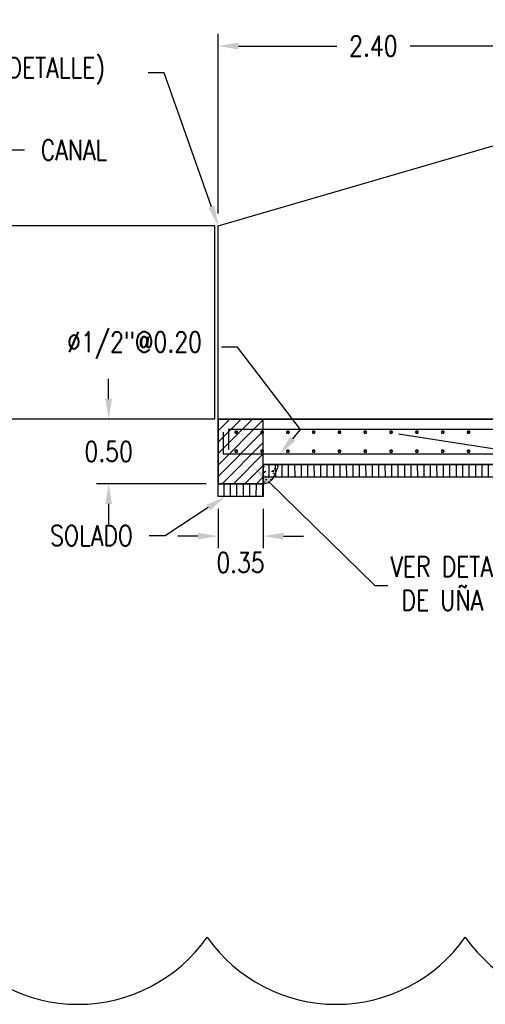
# Model space of a CAD drawing. Header units: metres. Extents: x 725561 to 725799, y 9150913 to 9151110.
# Tile 28 of 36: x 725601.12 to 725604.72, y 9151005.23 to 9151012.86. Entities that reach past the tile are written whole.
import ezdxf
from ezdxf import colors
from ezdxf.entities.mleader import LeaderData, LeaderLine
from ezdxf.math import Vec2, Vec3

# ---------------------------------------------------------------- set-up
doc = ezdxf.new("R2010")
doc.units = ezdxf.units.M
doc.layers.add('_Esctructura', color=1, linetype='Continuous', lineweight=30)
doc.layers.add('punto 01', color=4, linetype='Continuous', lineweight=5)
for name, color, linetype in [('Layer1 (.05)', 8, 'Continuous'), ('Layer2 (.10)', 1, 'Continuous'), ('Layer3 (.10)', 3, 'Continuous'), ('Layer4 (.15)', 2, 'Continuous')]:
    doc.layers.add(name, color=color, linetype=linetype)
doc.styles.add('AIR-Simplex.(0.80)', font='simplex.shx', dxfattribs={"width": 0.8})
doc.dimstyles.new('AIR-125 (A3)_HORIZ', dxfattribs={"dimscale": 0.125, "dimtxt": 1.25, "dimasz": 1.25, "dimexe": 0.75, "dimexo": 0.75, "dimgap": 0.75, "dimtad": 0, "dimtih": 1, "dimtoh": 1, "dimzin": 1, "dimdsep": 46, "dimtxsty": 'AIR-Simplex.(0.80)', "dimcen": 0.75, "dimdle": 1.5, "dimclrd": 1, "dimclre": 1, "dimclrt": 7, "dimadec": 0, "dimazin": 0, "dimtfac": 1, "dimtofl": 0, "dimtmove": 2, "dimatfit": 3, "dimfxl": 1.5, "dimtolj": 1, "dimtzin": 1, "dimarcsym": 0})
pattern_1 = [(90, (0, 0), (-0.05, 0), [])]

# ---------------------------------------------------------------- blocks, each defined once
blk = doc.blocks.new('*D956')
at = {"layer": 'Defpoints', "color": 0, "transparency": 16777216}
for p in [(725602.6547, 9151012.6577), (725605.0596, 9151011.965), (725602.6547, 9151011.265)]:
    blk.add_point(p, dxfattribs=at)
at = {"layer": 'Layer3 (.10)', "color": 1, "lineweight": -2, "transparency": 16777216}
for p, q in [((725602.6547, 9151011.3588), (725602.6547, 9151012.7514)), ((725605.0596, 9151012.0588), (725605.0596, 9151012.7514)), ((725602.8109, 9151012.6577), (725603.5729, 9151012.6577)), ((725604.9034, 9151012.6577), (725604.1414, 9151012.6577))]:
    blk.add_line(p, q, dxfattribs=at)
at = {"layer": 'Layer3 (.10)', "color": 1, "transparency": 16777216}
for points in [[(725602.8109, 9151012.6837), (725602.8109, 9151012.6316), (725602.6547, 9151012.6577)], [(725604.9034, 9151012.6837), (725604.9034, 9151012.6316), (725605.0596, 9151012.6577)]]:
    blk.add_solid(points, dxfattribs=at)
at = {"layer": 'Layer3 (.10)', "color": 7, "transparency": 16777216, "insert": (725603.8571, 9151012.6577), "char_height": 0.15625, "attachment_point": 5, "style": 'AIR-Simplex.(0.80)'}
blk.add_mtext('\\A1;2.40', dxfattribs=at)
blk = doc.blocks.new('*D959')
at = {"layer": 'Defpoints', "color": 0, "transparency": 16777216}
for p in [(725602.6547, 9151009.765), (725601.806, 9151009.265), (725602.6544, 9151009.265)]:
    blk.add_point(p, dxfattribs=at)
at = {"layer": 'Layer3 (.10)', "color": 1, "lineweight": -2, "transparency": 16777216}
for p, q in [((725601.806, 9151009.9213), (725601.806, 9151010.0775)), ((725602.5609, 9151009.765), (725601.7122, 9151009.765)), ((725602.5606, 9151009.265), (725601.7122, 9151009.265)), ((725601.806, 9151009.1088), (725601.806, 9151008.9525))]:
    blk.add_line(p, q, dxfattribs=at)
at = {"layer": 'Layer3 (.10)', "color": 1, "transparency": 16777216}
for points in [[(725601.7799, 9151009.9213), (725601.832, 9151009.9213), (725601.806, 9151009.765)], [(725601.7799, 9151009.1088), (725601.832, 9151009.1088), (725601.806, 9151009.265)]]:
    blk.add_solid(points, dxfattribs=at)
at = {"layer": 'Layer3 (.10)', "color": 7, "transparency": 16777216, "insert": (725601.806, 9151009.515), "char_height": 0.15625, "attachment_point": 5, "style": 'AIR-Simplex.(0.80)'}
blk.add_mtext('\\A1;0.50', dxfattribs=at)
blk = doc.blocks.new('*D937')
at = {"layer": 'Defpoints', "color": 0, "transparency": 16777216}
for p in [(725602.6544, 9151009.165), (725603.0044, 9151009.165), (725602.6544, 9151008.8591)]:
    blk.add_point(p, dxfattribs=at)
at = {"layer": 'Layer3 (.10)', "color": 1, "lineweight": -2, "transparency": 16777216}
for p, q in [((725602.6544, 9151009.0713), (725602.6544, 9151008.7653)), ((725603.0044, 9151009.0713), (725603.0044, 9151008.7653)), ((725602.4981, 9151008.8591), (725602.3419, 9151008.8591)), ((725603.1606, 9151008.8591), (725603.3169, 9151008.8591))]:
    blk.add_line(p, q, dxfattribs=at)
at = {"layer": 'Layer3 (.10)', "color": 1, "transparency": 16777216}
for points in [[(725602.4981, 9151008.8851), (725602.4981, 9151008.833), (725602.6544, 9151008.8591)], [(725603.1606, 9151008.8851), (725603.1606, 9151008.833), (725603.0044, 9151008.8591)]]:
    blk.add_solid(points, dxfattribs=at)
at = {"layer": 'Layer3 (.10)', "color": 7, "transparency": 16777216, "insert": (725602.8278, 9151008.6543), "char_height": 0.15625, "attachment_point": 5, "style": 'AIR-Simplex.(0.80)'}
blk.add_mtext('\\A1;0.35', dxfattribs=at)

msp = doc.modelspace()

# ---------------------------------------------------------------- hatches: boundary and pattern name
at = {"ltscale": 0.1}
h = msp.add_hatch(dxfattribs=at)
h.set_pattern_fill('ANSI31', color=8, scale=0.5)
h.set_pattern_definition([(45, (-16770.48558, 76238.452675), (-0.04419417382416, 0.04419417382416), [])])
h.paths.add_polyline_path([(725603.0044, 9151009.265), (725603.0044, 9151009.765), (725602.6547, 9151009.765), (725602.6544, 9151009.265)])
at = {"layer": 'Layer1 (.05)'}
h = msp.add_hatch(dxfattribs=at)
h.set_pattern_fill('ANSI31', color=256, scale=0.4, angle=45)
h.set_pattern_definition(pattern_1)
h.paths.add_polyline_path([(725611.1642, 9151008.3557), (725605.0247, 9151009.315), (725603.0044, 9151009.315), (725603.0044, 9151009.415), (725605.0324, 9151009.415), (725611.0443, 9151008.4757)])
h = msp.add_hatch(dxfattribs=at)
h.set_pattern_fill('ANSI31', color=256, scale=0.4, angle=45)
h.set_pattern_definition(pattern_1)
h.paths.add_polyline_path([(725602.6544, 9151009.265), (725603.0044, 9151009.265), (725603.0044, 9151009.165), (725602.6544, 9151009.165)])
at = {"layer": 'Layer2 (.10)'}
h = msp.add_hatch(dxfattribs=at)
h.set_pattern_fill('AR-SAND', color=256, scale=0.04, angle=45)
h.set_pattern_definition([(82.5, (0, 0), (-0.0562805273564, 0.05271708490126), [0, -0.0608, 0, -0.068, 0, -0.065]), (52.5, (0, 0), (-0.0297655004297, 0.1298791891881), [0, -0.0328, 0, -0.0548, 0, -0.021]), (12.5, (-0.03479, -0.03479), (0.0879211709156, 0.0882412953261), [0, -0.02, 0, -0.072, 0, -0.094]), (2.5, (-0.03479, -0.03479), (0.0602016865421, 0.1098505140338), [0, -0.01, 0, -0.0472, 0, -0.054])])
h.paths.add_polyline_path([(725603.0044, 9151009.265), (725603.0469, 9151009.2757), (725603.0782, 9151009.3041), (725603.0966, 9151009.3416), (725603.1175, 9151009.3896), (725603.1221, 9151009.415), (725603.0044, 9151009.415)])

# ---------------------------------------------------------------- linework, layer by layer
at = {"layer": '_Esctructura'}
for p, q in [((725602.6294, 9151011.265), (725592.8459, 9151011.265)), ((725602.6294, 9151009.765), (725592.8459, 9151009.765))]:
    msp.add_line(p, q, dxfattribs=at)
msp.add_lwpolyline([(725611.4596, 9151011.965), (725611.4596, 9151008.765), (725605.0596, 9151009.765), (725602.6544, 9151009.765), (725602.6544, 9151011.265), (725605.0596, 9151011.965), (725607.1596, 9151011.965), (725607.1596, 9151011.265), (725609.6596, 9151011.265), (725609.6596, 9151011.965)], close=True, dxfattribs=at)
msp.add_lwpolyline([(725602.6294, 9151009.765), (725602.6294, 9151011.265)], dxfattribs=at)
at = {"layer": 'Layer1 (.05)'}
for points in [[(725611.8096, 9151011.965), (725611.8096, 9151008.2104), (725611.3096, 9151008.2104), (725611.0443, 9151008.4757), (725605.0324, 9151009.415), (725603.0044, 9151009.415), (725603.0044, 9151009.265), (725602.6544, 9151009.265), (725602.6544, 9151009.765), (725605.0596, 9151009.765), (725611.4596, 9151008.765), (725611.4596, 9151011.965)], [(725611.1642, 9151008.3557), (725605.0247, 9151009.315), (725603.0044, 9151009.315), (725603.0044, 9151009.415), (725605.0324, 9151009.415), (725611.0443, 9151008.4757)], [(725602.6544, 9151009.265), (725603.0044, 9151009.265), (725603.0044, 9151009.165), (725602.6544, 9151009.165)]]:
    msp.add_lwpolyline(points, close=True, dxfattribs=at)
at = {"layer": 'Layer1 (.05)', "linetype": 'Continuous'}
msp.add_lwpolyline([(725603.0044, 9151009.265), (725603.0044, 9151009.765), (725602.6547, 9151009.765), (725602.6544, 9151009.265)], close=True, dxfattribs=at)
at = {"layer": 'Layer2 (.10)', "color": 1, "ltscale": 0.1, "flags": 128}
msp.add_lwpolyline([(725603.0044, 9151009.265), (725603.0469, 9151009.2757), (725603.0782, 9151009.3041), (725603.0966, 9151009.3416), (725603.1175, 9151009.3896), (725603.1221, 9151009.415), (725603.0044, 9151009.415)], close=True, dxfattribs=at)
at = {"layer": 'Layer3 (.10)', "linetype": 'Continuous'}
for p, q in [((725605.0534, 9151009.685), (725602.7347, 9151009.685)), ((725602.7347, 9151009.685), (725602.7347, 9151009.5302)), ((725611.7396, 9151008.448), (725604.0506, 9151009.6494))]:
    msp.add_line(p, q, dxfattribs=at)
msp.add_lwpolyline([(725606.0386, 9151009.495), (725602.6947, 9151009.495), (725602.6947, 9151009.6651)], dxfattribs=at)
at = {"layer": 'Layer4 (.15)'}
msp.add_lwpolyline([(725600.5691, 9151005.7505, 0.520567), (725602.5691, 9151005.7505, 0.520567), (725604.5691, 9151005.7505, 0.520567), (725606.5691, 9151005.7505, 0.520567), (725608.5691, 9151005.7505, 0.520567), (725610.5691, 9151005.7505, 0.520567), (725612.5691, 9151005.7505, 0.520567), (725614.5691, 9151005.7505, 0.520567), (725616.5691, 9151005.7505, 0.520567), (725616.6801, 9151007.6395, 0.520567), (725616.6801, 9151009.6395, 0.520567), (725616.6801, 9151011.6395, 0.520567), (725616.6801, 9151013.6395, 0.520567), (725616.6801, 9151015.6395, 0.520567), (725615.3502, 9151016.3095, 0.520567), (725613.3502, 9151016.3095, 0.520567), (725611.3502, 9151016.3095, 0.520567), (725609.3502, 9151016.3095, 0.520567), (725607.3502, 9151016.3095, 0.520567), (725605.3502, 9151016.3095, 0.520567), (725603.3502, 9151016.3095, 0.520567), (725601.3502, 9151016.3095, 0.520567), (725599.3502, 9151016.3095, 0.520567)], format="xyb", dxfattribs=at)
at = {"layer": 'punto 01', "color": 2, "const_width": 0.0125}
for points in [[(725602.7946, 9151009.6559, 1), (725602.7946, 9151009.6734, 1)], [(725602.9946, 9151009.6545, 1), (725602.9946, 9151009.672, 1)], [(725603.1946, 9151009.6559, 1), (725603.1946, 9151009.6734, 1)], [(725603.3946, 9151009.6559, 1), (725603.3946, 9151009.6734, 1)], [(725603.5946, 9151009.6559, 1), (725603.5946, 9151009.6734, 1)], [(725603.7946, 9151009.6559, 1), (725603.7946, 9151009.6734, 1)], [(725603.9946, 9151009.6559, 1), (725603.9946, 9151009.6734, 1)], [(725604.1946, 9151009.6559, 1), (725604.1946, 9151009.6734, 1)], [(725604.3946, 9151009.6559, 1), (725604.3946, 9151009.6734, 1)], [(725604.5946, 9151009.6559, 1), (725604.5946, 9151009.6734, 1)], [(725602.7946, 9151009.5085, 1), (725602.7946, 9151009.526, 1)], [(725602.9946, 9151009.5085, 1), (725602.9946, 9151009.526, 1)], [(725603.1946, 9151009.5085, 1), (725603.1946, 9151009.526, 1)], [(725603.3946, 9151009.5085, 1), (725603.3946, 9151009.526, 1)], [(725603.5946, 9151009.5085, 1), (725603.5946, 9151009.526, 1)], [(725603.7946, 9151009.5085, 1), (725603.7946, 9151009.526, 1)], [(725603.9946, 9151009.5085, 1), (725603.9946, 9151009.526, 1)], [(725604.1946, 9151009.5085, 1), (725604.1946, 9151009.526, 1)], [(725604.3946, 9151009.5085, 1), (725604.3946, 9151009.526, 1)], [(725604.5946, 9151009.5085, 1), (725604.5946, 9151009.526, 1)]]:
    msp.add_lwpolyline(points, format="xyb", close=True, dxfattribs=at)

# ---------------------------------------------------------------- dimensions: what is measured, and where the dimension line sits
at = {"layer": 'Layer3 (.10)'}
dim = msp.add_linear_dim(base=(725602.6547, 9151012.6577), p1=(725605.0596, 9151011.965), p2=(725602.6547, 9151011.265), dimstyle='AIR-125 (A3)_HORIZ', dxfattribs=at)
dim.commit()
dim.dimension.update_dxf_attribs({"geometry": '*D956', "text_midpoint": (725603.8571, 9151012.6577)})
dim = msp.add_linear_dim(base=(725601.806, 9151009.265), p1=(725602.6547, 9151009.765), p2=(725602.6544, 9151009.265), angle=90, dimstyle='AIR-125 (A3)_HORIZ', dxfattribs=at)
dim.commit()
dim.dimension.update_dxf_attribs({"geometry": '*D959', "text_midpoint": (725601.806, 9151009.515)})
dim = msp.add_linear_dim(base=(725602.6544, 9151008.8591), p1=(725603.0044, 9151009.165), p2=(725602.6544, 9151009.165), dimstyle='AIR-125 (A3)_HORIZ', dxfattribs=at)
dim.commit()
dim.dimension.update_dxf_attribs({"geometry": '*D937', "text_midpoint": (725602.8278, 9151008.6543), "dimtype": 160})

# ---------------------------------------------------------------- leaders
ml = msp.add_multileader_mtext('Standard')
ml.set_content('{\\C0;VER DETALLE\\P DE UÑA}', color=256, style='AIR-Simplex.(0.80)')
ml.set_leader_properties(color=1, linetype='ByLayer', lineweight=-1)
ml.build(insert=Vec2(0, 0))
ml.multileader.update_dxf_attribs({"text_left_attachment_type": 2, "text_right_attachment_type": 2, "dogleg_length": 0.1, "arrow_head_size": 0.1562})
ctx = ml.context
ctx.base_point, ctx.char_height, ctx.arrow_head_size, ctx.landing_gap_size, ctx.plane_origin = Vec3(725603.9694, 9151008.4766), 0.15625, 0.1562, 0.02, Vec3(725603.004, 9151012.9492)
ctx.left_attachment, ctx.right_attachment = 2, 2
notes = []
notes.append((ctx, [(0, (1, 1, 0), (725603.8694, 9151008.4766), (1, 0), 0.1, [(0, [(725602.9317, 9151009.3923)], 0, [])])]))
ctx.mtext.insert, ctx.mtext.width, ctx.mtext.flow_direction = Vec3(725603.9894, 9151008.6998), 2.084896, 5
ml = msp.add_multileader_mtext('Standard', dxfattribs=at)
ml.set_content('{\\C0;JD (VER DETALLE)}', color=7, style='AIR-Simplex.(0.80)')
ml.set_leader_properties(color=1, linetype='ByLayer', lineweight=-1)
ml.build(insert=Vec2(0, 0))
ml.multileader.update_dxf_attribs({"text_left_attachment_type": 2, "text_right_attachment_type": 2, "dogleg_length": 0.125, "arrow_head_size": 0.1562})
ctx = ml.context
ctx.base_point, ctx.char_height, ctx.arrow_head_size, ctx.landing_gap_size, ctx.plane_origin = Vec3(725600.1416, 9151012.4491), 0.15625, 0.1562, 0.125, Vec3(725603.2007, 9151014.7038)
ctx.left_attachment, ctx.right_attachment = 2, 2
notes.append((ctx, [(1, (1, 1, 0), (725602.2369, 9151012.4491), (-1, 0), 0.125, [(0, [(725602.6547, 9151011.265)], 0, [])])]))
ctx.mtext.insert, ctx.mtext.flow_direction = Vec3(725600.2666, 9151012.5682), 5
ml = msp.add_multileader_mtext('Standard', dxfattribs=at)
ml.set_content('{\\C0;CANAL}', color=7, style='AIR-Simplex.(0.80)')
ml.set_leader_properties(color=1, linetype='ByLayer', lineweight=-1)
ml.build(insert=Vec2(0, 0))
ml.multileader.update_dxf_attribs({"text_left_attachment_type": 2, "text_right_attachment_type": 2, "dogleg_length": 0.125, "arrow_head_size": 0.1562})
ctx = ml.context
ctx.base_point, ctx.char_height, ctx.arrow_head_size, ctx.landing_gap_size, ctx.plane_origin = Vec3(725601.155, 9151011.8519), 0.15625, 0.1562, 0.125, Vec3(725601.5213, 9151014.7038)
ctx.left_attachment, ctx.right_attachment = 2, 2
notes.append((ctx, [(0, (1, 1, 0), (725601.03, 9151011.8519), (1, 0), 0.125, [(0, [(725600.9753, 9151011.265)], 0, [])])]))
ctx.mtext.insert, ctx.mtext.flow_direction = Vec3(725601.28, 9151011.93), 5
ml = msp.add_multileader_mtext('Standard', dxfattribs=at)
ml.set_content('\\A1;{\\C0;%%C1/2"@0.20}', color=7, style='AIR-Simplex.(0.80)')
ml.set_leader_properties(color=1, linetype='ByLayer', lineweight=-1)
ml.build(insert=Vec2(0, 0))
ml.multileader.update_dxf_attribs({"text_left_attachment_type": 2, "text_right_attachment_type": 2, "dogleg_length": 0.125, "arrow_head_size": 0.1562})
ctx = ml.context
ctx.base_point, ctx.char_height, ctx.arrow_head_size, ctx.landing_gap_size, ctx.plane_origin = Vec3(725601.3592, 9151010.3227), 0.15625, 0.1562, 0.125, Vec3(725603.861, 9151011.9329)
ctx.left_attachment, ctx.right_attachment = 2, 2
notes.append((ctx, [(1, (1, 1, 0), (725602.8056, 9151010.3227), (-1, 0), 0.125, [(1, [(725603.1303, 9151009.495), (725603.2937, 9151009.685)], 0, [])])]))
ctx.mtext.insert, ctx.mtext.flow_direction = Vec3(725601.4842, 9151010.4418), 5
ml = msp.add_multileader_mtext('Standard', dxfattribs=at)
ml.set_content('{\\C0;SOLADO}', color=7, style='AIR-Simplex.(0.80)')
ml.set_leader_properties(color=1, linetype='ByLayer', lineweight=-1)
ml.build(insert=Vec2(0, 0))
ml.multileader.update_dxf_attribs({"text_left_attachment_type": 2, "text_right_attachment_type": 2, "dogleg_length": 0.125, "arrow_head_size": 0.1562})
ctx = ml.context
ctx.base_point, ctx.char_height, ctx.arrow_head_size, ctx.landing_gap_size, ctx.plane_origin = Vec3(725601.1675, 9151008.8623), 0.15625, 0.1562, 0.125, Vec3(725602.0832, 9151011.2766)
ctx.left_attachment, ctx.right_attachment, ctx.text_align_type = 2, 2, 2
notes.append((ctx, [(0, (1, 1, 0), (725602.2449, 9151008.8623), (-1, 0), 0.125, [(0, [(725602.7083, 9151009.165)], 0, [])])]))
ctx.mtext.insert, ctx.mtext.alignment, ctx.mtext.flow_direction = Vec3(725601.9949, 9151008.9404), 3, 5
for ctx, leaders in notes:
    for number, flags, end, landing, length, lines in leaders:
        leader = LeaderData()
        leader.index, (leader.has_last_leader_line, leader.has_dogleg_vector, leader.attachment_direction) = number, flags
        leader.last_leader_point, leader.dogleg_vector, leader.dogleg_length = Vec3(end), Vec3(landing), length
        for number, points, colour, breaks in lines:
            line = LeaderLine()
            line.index, line.vertices, line.color, line.breaks = number, Vec3.list(points), colors.encode_raw_color(colour), breaks
            leader.lines.append(line)
        ctx.leaders.append(leader)

doc.saveas('drawing.dxf')
